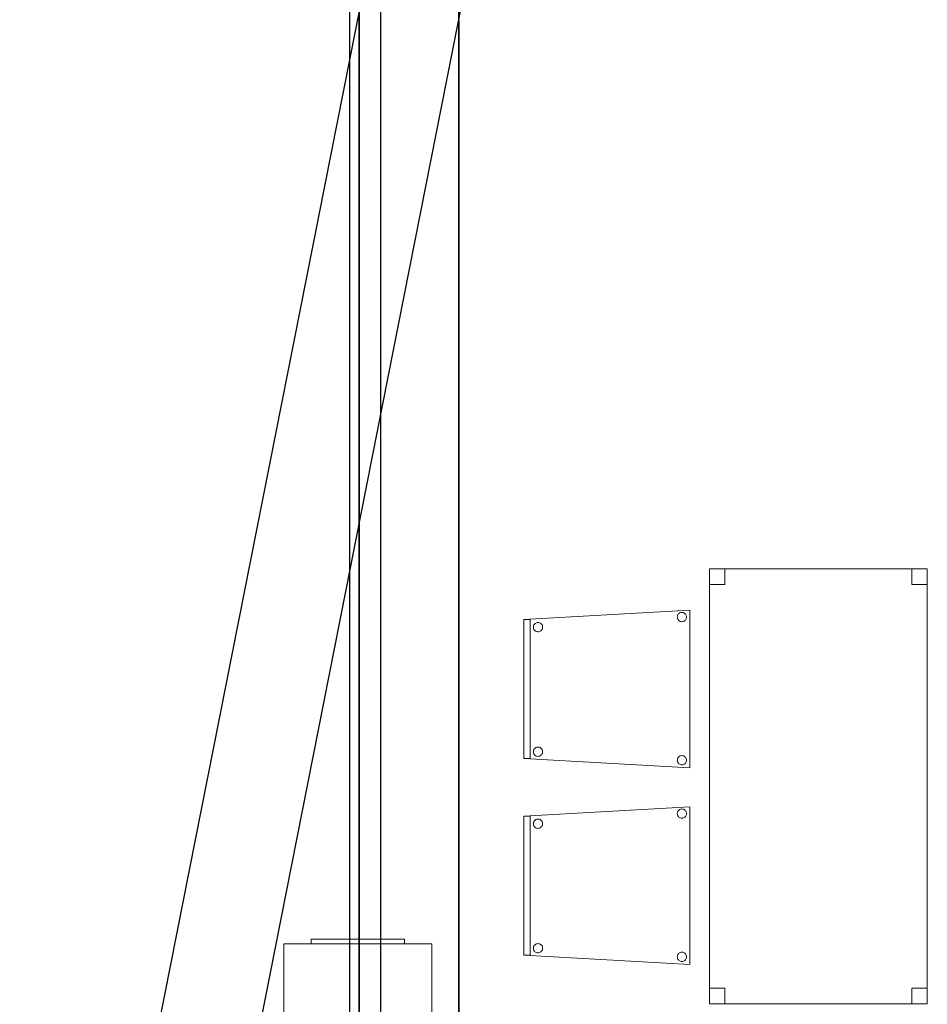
# Model space of a CAD drawing. Header units: metres. Extents: x 391.1 to 427.5, y 12.5 to 28.4.
# Tile 3 of 209: x 397.8 to 400.7, y 15.6 to 18.7. Entities that reach past the tile are written whole.
import ezdxf

# ---------------------------------------------------------------- set-up
doc = ezdxf.new("R2010")
doc.units = ezdxf.units.M
doc.layers.add('01_SUELOS', color=7, linetype='Continuous', lineweight=25, true_color=0x007f00)
for name, color, linetype, lineweight in [('02_MOBILIARIO', 7, 'Continuous', 18), ('A-DETL-____-MBND', 7, 'Continuous', 18), ('A-DETL-GENF-OTLN', 7, 'Continuous', 18), ('A-WALL-____-MCUT', 7, 'Continuous', 25), ('A-WALL-____-OTLN', 7, 'Continuous', 25)]:
    doc.layers.add(name, color=color, linetype=linetype, lineweight=lineweight)

# ---------------------------------------------------------------- blocks, each defined once
blk = doc.blocks.new('Family - Evans PA-152013-03_CLI_AIGUA_P0A')
at = {"layer": 'A-WALL-____-MCUT', "color": 253, "true_color": 0xaaaaaa}
for p, q in [((2.1178, 10.7049), (0, 0)), ((0.3262, 0), (2.4243, 10.6052))]:
    blk.add_line(p, q, dxfattribs=at)
at = {"layer": 'A-WALL-____-OTLN', "color": 253, "true_color": 0xaaaaaa}
for p, q in [((2.1178, 10.7049), (0, 0)), ((0.3262, 0), (2.4243, 10.6052))]:
    blk.add_line(p, q, dxfattribs=at)
blk = doc.blocks.new('Family - Evans PA-152152-03_CLI_AIGUA_P0A')
at = {"layer": 'A-WALL-____-MCUT', "color": 253, "true_color": 0xaaaaaa}
for p, q in [((15.0232, 0.32), (0, 0.32)), ((0, 0), (15.0232, 0))]:
    blk.add_line(p, q, dxfattribs=at)
at = {"layer": 'A-WALL-____-OTLN', "color": 253, "true_color": 0xaaaaaa}
for p, q in [((15.0232, 0.32), (0, 0.32)), ((0, 0), (15.0232, 0))]:
    blk.add_line(p, q, dxfattribs=at)
at = {"layer": 'A-WALL-____-OTLN', "color": 253, "lineweight": 18, "true_color": 0xaaaaaa}
blk.add_line((0, 0), (15.0232, 0), dxfattribs=at)
blk = doc.blocks.new('Family - Cadira confident_PA-152175-03_CLI_AIGUA_P0A')
at = {"layer": 'A-DETL-____-MBND', "color": 253, "true_color": 0xaaaaaa}
for p, q in [((0, 0.4765), (0.5326, 0.5065)), ((0.5326, 0.5065), (0, 0.4765)), ((0.5326, 0.5065), (0.5326, 0)), ((0.5326, 0), (0.5326, 0.5065)), ((0, 0.03), (0, 0.4765)), ((0, 0.4765), (0, 0.03)), ((0, 0.4765), (0.02, 0.4765)), ((0, 0.03), (0, 0.4765)), ((0.02, 0.4765), (0, 0.4765)), ((0, 0.4765), (0, 0.03)), ((0.02, 0.4765), (0.02, 0.03)), ((0.02, 0.03), (0.02, 0.4765)), ((0.4926, 0.4843), (0.4928, 0.4869)), ((0.4928, 0.4869), (0.4926, 0.4843)), ((0.4928, 0.4817), (0.4926, 0.4843)), ((0.4926, 0.4843), (0.4928, 0.4817)), ((0.4928, 0.4869), (0.4935, 0.4894)), ((0.4935, 0.4894), (0.4928, 0.4869)), ((0.4935, 0.4792), (0.4928, 0.4817)), ((0.4928, 0.4817), (0.4935, 0.4792)), ((0.4935, 0.4894), (0.4946, 0.4918)), ((0.4946, 0.4918), (0.4935, 0.4894)), ((0.4945, 0.4768), (0.4935, 0.4792)), ((0.4935, 0.4792), (0.4945, 0.4768)), ((0.496, 0.4747), (0.4945, 0.4768)), ((0.4945, 0.4768), (0.496, 0.4747)), ((0.4946, 0.4918), (0.4961, 0.4939)), ((0.4961, 0.4939), (0.4946, 0.4918)), ((0.4979, 0.4728), (0.496, 0.4747)), ((0.496, 0.4747), (0.4979, 0.4728)), ((0.4961, 0.4939), (0.498, 0.4957)), ((0.498, 0.4957), (0.4961, 0.4939)), ((0.498, 0.4957), (0.5001, 0.4972)), ((0.5001, 0.4972), (0.498, 0.4957)), ((0.5001, 0.4972), (0.5025, 0.4983)), ((0.5025, 0.4983), (0.5001, 0.4972)), ((0.5025, 0.4983), (0.505, 0.4989)), ((0.505, 0.4989), (0.5025, 0.4983)), ((0.505, 0.4989), (0.5076, 0.4992)), ((0.5076, 0.4992), (0.505, 0.4989)), ((0.5076, 0.4992), (0.5102, 0.4989)), ((0.5102, 0.4989), (0.5076, 0.4992)), ((0.5102, 0.4989), (0.5127, 0.4982)), ((0.5127, 0.4982), (0.5102, 0.4989)), ((0.5127, 0.4982), (0.515, 0.4971)), ((0.515, 0.4971), (0.5127, 0.4982)), ((0.515, 0.4971), (0.5172, 0.4956)), ((0.5172, 0.4956), (0.515, 0.4971)), ((0.5189, 0.4746), (0.5171, 0.4727)), ((0.5171, 0.4727), (0.5189, 0.4746)), ((0.5172, 0.4956), (0.519, 0.4938)), ((0.519, 0.4938), (0.5172, 0.4956)), ((0.5204, 0.4767), (0.5189, 0.4746)), ((0.5189, 0.4746), (0.5204, 0.4767)), ((0.519, 0.4938), (0.5205, 0.4916)), ((0.5205, 0.4916), (0.519, 0.4938)), ((0.5215, 0.4791), (0.5204, 0.4767)), ((0.5204, 0.4767), (0.5215, 0.4791)), ((0.5205, 0.4916), (0.5216, 0.4893)), ((0.5216, 0.4893), (0.5205, 0.4916)), ((0.5222, 0.4816), (0.5215, 0.4791)), ((0.5215, 0.4791), (0.5222, 0.4816)), ((0.5216, 0.4893), (0.5222, 0.4868)), ((0.5222, 0.4868), (0.5216, 0.4893)), ((0.5222, 0.4868), (0.5224, 0.4842)), ((0.5224, 0.4842), (0.5222, 0.4868)), ((0.5224, 0.4842), (0.5222, 0.4816)), ((0.5222, 0.4816), (0.5224, 0.4842)), ((0.0302, 0.4519), (0.0304, 0.4545)), ((0.0304, 0.4545), (0.0302, 0.4519)), ((0.0304, 0.4493), (0.0302, 0.4519)), ((0.0302, 0.4519), (0.0304, 0.4493)), ((0.0304, 0.4545), (0.0311, 0.457)), ((0.0311, 0.457), (0.0304, 0.4545)), ((0.031, 0.4468), (0.0304, 0.4493)), ((0.0304, 0.4493), (0.031, 0.4468)), ((0.0321, 0.4445), (0.031, 0.4468)), ((0.031, 0.4468), (0.0321, 0.4445)), ((0.0311, 0.457), (0.0322, 0.4594)), ((0.0322, 0.4594), (0.0311, 0.457)), ((0.0336, 0.4423), (0.0321, 0.4445)), ((0.0321, 0.4445), (0.0336, 0.4423)), ((0.0322, 0.4594), (0.0337, 0.4615)), ((0.0337, 0.4615), (0.0322, 0.4594)), ((0.0337, 0.4615), (0.0356, 0.4633)), ((0.0356, 0.4633), (0.0337, 0.4615)), ((0.0356, 0.4633), (0.0377, 0.4648)), ((0.0377, 0.4648), (0.0356, 0.4633)), ((0.0377, 0.4648), (0.0401, 0.4659)), ((0.0401, 0.4659), (0.0377, 0.4648)), ((0.0401, 0.4659), (0.0426, 0.4666)), ((0.0426, 0.4666), (0.0401, 0.4659)), ((0.0426, 0.4666), (0.0452, 0.4668)), ((0.0452, 0.4668), (0.0426, 0.4666)), ((0.0452, 0.4668), (0.0478, 0.4666)), ((0.0478, 0.4666), (0.0452, 0.4668)), ((0.0478, 0.4666), (0.0503, 0.4659)), ((0.0503, 0.4659), (0.0478, 0.4666)), ((0.0503, 0.4659), (0.0526, 0.4648)), ((0.0526, 0.4648), (0.0503, 0.4659)), ((0.0526, 0.4648), (0.0548, 0.4633)), ((0.0548, 0.4633), (0.0526, 0.4648)), ((0.0548, 0.4633), (0.0566, 0.4614)), ((0.0566, 0.4614), (0.0548, 0.4633)), ((0.058, 0.4443), (0.0565, 0.4422)), ((0.0565, 0.4422), (0.058, 0.4443)), ((0.0566, 0.4614), (0.0581, 0.4593)), ((0.0581, 0.4593), (0.0566, 0.4614)), ((0.0591, 0.4467), (0.058, 0.4443)), ((0.058, 0.4443), (0.0591, 0.4467)), ((0.0581, 0.4593), (0.0592, 0.4569)), ((0.0592, 0.4569), (0.0581, 0.4593)), ((0.0598, 0.4492), (0.0591, 0.4467)), ((0.0591, 0.4467), (0.0598, 0.4492)), ((0.0592, 0.4569), (0.0598, 0.4544)), ((0.0598, 0.4544), (0.0592, 0.4569)), ((0.0598, 0.4544), (0.06, 0.4518)), ((0.06, 0.4518), (0.0598, 0.4544)), ((0.06, 0.4518), (0.0598, 0.4492)), ((0.0598, 0.4492), (0.06, 0.4518)), ((0.5, 0.4713), (0.4979, 0.4728)), ((0.4979, 0.4728), (0.5, 0.4713)), ((0.5023, 0.4702), (0.5, 0.4713)), ((0.5, 0.4713), (0.5023, 0.4702)), ((0.5049, 0.4695), (0.5023, 0.4702)), ((0.5023, 0.4702), (0.5049, 0.4695)), ((0.5074, 0.4693), (0.5049, 0.4695)), ((0.5049, 0.4695), (0.5074, 0.4693)), ((0.51, 0.4695), (0.5074, 0.4693)), ((0.5074, 0.4693), (0.51, 0.4695)), ((0.5126, 0.4702), (0.51, 0.4695)), ((0.51, 0.4695), (0.5126, 0.4702)), ((0.5149, 0.4713), (0.5126, 0.4702)), ((0.5126, 0.4702), (0.5149, 0.4713)), ((0.5171, 0.4727), (0.5149, 0.4713)), ((0.5149, 0.4713), (0.5171, 0.4727)), ((0.0355, 0.4405), (0.0336, 0.4423)), ((0.0336, 0.4423), (0.0355, 0.4405)), ((0.0376, 0.439), (0.0355, 0.4405)), ((0.0355, 0.4405), (0.0376, 0.439)), ((0.0399, 0.4378), (0.0376, 0.439)), ((0.0376, 0.439), (0.0399, 0.4378)), ((0.0424, 0.4372), (0.0399, 0.4378)), ((0.0399, 0.4378), (0.0424, 0.4372)), ((0.045, 0.4369), (0.0424, 0.4372)), ((0.0424, 0.4372), (0.045, 0.4369)), ((0.0476, 0.4371), (0.045, 0.4369)), ((0.045, 0.4369), (0.0476, 0.4371)), ((0.0502, 0.4378), (0.0476, 0.4371)), ((0.0476, 0.4371), (0.0502, 0.4378)), ((0.0525, 0.4389), (0.0502, 0.4378)), ((0.0502, 0.4378), (0.0525, 0.4389)), ((0.0547, 0.4404), (0.0525, 0.4389)), ((0.0525, 0.4389), (0.0547, 0.4404)), ((0.0565, 0.4422), (0.0547, 0.4404)), ((0.0547, 0.4404), (0.0565, 0.4422)), ((0.0337, 0.0615), (0.0356, 0.0633)), ((0.0356, 0.0633), (0.0337, 0.0615)), ((0.0356, 0.0633), (0.0377, 0.0648)), ((0.0377, 0.0648), (0.0356, 0.0633)), ((0.0377, 0.0648), (0.0401, 0.0659)), ((0.0401, 0.0659), (0.0377, 0.0648)), ((0.0401, 0.0659), (0.0426, 0.0666)), ((0.0426, 0.0666), (0.0401, 0.0659)), ((0.0426, 0.0666), (0.0452, 0.0668)), ((0.0452, 0.0668), (0.0426, 0.0666)), ((0.0452, 0.0668), (0.0478, 0.0666)), ((0.0478, 0.0666), (0.0452, 0.0668)), ((0.0478, 0.0666), (0.0503, 0.0659)), ((0.0503, 0.0659), (0.0478, 0.0666)), ((0.0503, 0.0659), (0.0526, 0.0648)), ((0.0526, 0.0648), (0.0503, 0.0659)), ((0.0526, 0.0648), (0.0548, 0.0633)), ((0.0548, 0.0633), (0.0526, 0.0648)), ((0.0548, 0.0633), (0.0566, 0.0614)), ((0.0566, 0.0614), (0.0548, 0.0633)), ((0.0302, 0.0519), (0.0304, 0.0545)), ((0.0304, 0.0545), (0.0302, 0.0519)), ((0.0304, 0.0493), (0.0302, 0.0519)), ((0.0302, 0.0519), (0.0304, 0.0493)), ((0.0304, 0.0545), (0.0311, 0.057)), ((0.0311, 0.057), (0.0304, 0.0545)), ((0.031, 0.0468), (0.0304, 0.0493)), ((0.0304, 0.0493), (0.031, 0.0468)), ((0.0321, 0.0445), (0.031, 0.0468)), ((0.031, 0.0468), (0.0321, 0.0445)), ((0.0311, 0.057), (0.0322, 0.0594)), ((0.0322, 0.0594), (0.0311, 0.057)), ((0.0336, 0.0423), (0.0321, 0.0445)), ((0.0321, 0.0445), (0.0336, 0.0423)), ((0.0322, 0.0594), (0.0337, 0.0615)), ((0.0337, 0.0615), (0.0322, 0.0594)), ((0.0355, 0.0405), (0.0336, 0.0423)), ((0.0336, 0.0423), (0.0355, 0.0405)), ((0.0376, 0.039), (0.0355, 0.0405)), ((0.0355, 0.0405), (0.0376, 0.039)), ((0.0399, 0.0378), (0.0376, 0.039)), ((0.0376, 0.039), (0.0399, 0.0378)), ((0.0424, 0.0372), (0.0399, 0.0378)), ((0.0399, 0.0378), (0.0424, 0.0372)), ((0.045, 0.0369), (0.0424, 0.0372)), ((0.0424, 0.0372), (0.045, 0.0369)), ((0.0476, 0.0371), (0.045, 0.0369)), ((0.045, 0.0369), (0.0476, 0.0371)), ((0.0502, 0.0378), (0.0476, 0.0371)), ((0.0476, 0.0371), (0.0502, 0.0378)), ((0.0525, 0.0389), (0.0502, 0.0378)), ((0.0502, 0.0378), (0.0525, 0.0389)), ((0.0547, 0.0404), (0.0525, 0.0389)), ((0.0525, 0.0389), (0.0547, 0.0404)), ((0.0565, 0.0422), (0.0547, 0.0404)), ((0.0547, 0.0404), (0.0565, 0.0422)), ((0.058, 0.0443), (0.0565, 0.0422)), ((0.0565, 0.0422), (0.058, 0.0443)), ((0.0566, 0.0614), (0.0581, 0.0593)), ((0.0581, 0.0593), (0.0566, 0.0614)), ((0.0591, 0.0467), (0.058, 0.0443)), ((0.058, 0.0443), (0.0591, 0.0467)), ((0.0581, 0.0593), (0.0592, 0.0569)), ((0.0592, 0.0569), (0.0581, 0.0593)), ((0.0598, 0.0492), (0.0591, 0.0467)), ((0.0591, 0.0467), (0.0598, 0.0492)), ((0.0592, 0.0569), (0.0598, 0.0544)), ((0.0598, 0.0544), (0.0592, 0.0569)), ((0.0598, 0.0544), (0.06, 0.0518)), ((0.06, 0.0518), (0.0598, 0.0544)), ((0.06, 0.0518), (0.0598, 0.0492)), ((0.0598, 0.0492), (0.06, 0.0518)), ((0.4935, 0.0294), (0.4946, 0.0318)), ((0.4946, 0.0318), (0.4935, 0.0294)), ((0.4946, 0.0318), (0.4961, 0.0339)), ((0.4961, 0.0339), (0.4946, 0.0318)), ((0.4961, 0.0339), (0.498, 0.0357)), ((0.498, 0.0357), (0.4961, 0.0339)), ((0.498, 0.0357), (0.5001, 0.0372)), ((0.5001, 0.0372), (0.498, 0.0357)), ((0.5001, 0.0372), (0.5025, 0.0383)), ((0.5025, 0.0383), (0.5001, 0.0372)), ((0.5025, 0.0383), (0.505, 0.0389)), ((0.505, 0.0389), (0.5025, 0.0383)), ((0.505, 0.0389), (0.5076, 0.0392)), ((0.5076, 0.0392), (0.505, 0.0389)), ((0.5076, 0.0392), (0.5102, 0.0389)), ((0.5102, 0.0389), (0.5076, 0.0392)), ((0.5102, 0.0389), (0.5127, 0.0382)), ((0.5127, 0.0382), (0.5102, 0.0389)), ((0.5127, 0.0382), (0.515, 0.0371)), ((0.515, 0.0371), (0.5127, 0.0382)), ((0.515, 0.0371), (0.5172, 0.0356)), ((0.5172, 0.0356), (0.515, 0.0371)), ((0.5172, 0.0356), (0.519, 0.0338)), ((0.519, 0.0338), (0.5172, 0.0356)), ((0.519, 0.0338), (0.5205, 0.0316)), ((0.5205, 0.0316), (0.519, 0.0338)), ((0.5205, 0.0316), (0.5216, 0.0293)), ((0.5216, 0.0293), (0.5205, 0.0316)), ((0.5326, 0), (0, 0.03)), ((0, 0.03), (0.5326, 0)), ((0.02, 0.03), (0, 0.03)), ((0, 0.03), (0.02, 0.03)), ((0.4926, 0.0243), (0.4928, 0.0269)), ((0.4928, 0.0269), (0.4926, 0.0243)), ((0.4928, 0.0217), (0.4926, 0.0243)), ((0.4926, 0.0243), (0.4928, 0.0217)), ((0.4928, 0.0269), (0.4935, 0.0294)), ((0.4935, 0.0294), (0.4928, 0.0269)), ((0.4935, 0.0192), (0.4928, 0.0217)), ((0.4928, 0.0217), (0.4935, 0.0192)), ((0.4945, 0.0168), (0.4935, 0.0192)), ((0.4935, 0.0192), (0.4945, 0.0168)), ((0.496, 0.0147), (0.4945, 0.0168)), ((0.4945, 0.0168), (0.496, 0.0147)), ((0.4979, 0.0128), (0.496, 0.0147)), ((0.496, 0.0147), (0.4979, 0.0128)), ((0.5, 0.0113), (0.4979, 0.0128)), ((0.4979, 0.0128), (0.5, 0.0113)), ((0.5023, 0.0102), (0.5, 0.0113)), ((0.5, 0.0113), (0.5023, 0.0102)), ((0.5049, 0.0095), (0.5023, 0.0102)), ((0.5023, 0.0102), (0.5049, 0.0095)), ((0.5074, 0.0093), (0.5049, 0.0095)), ((0.5049, 0.0095), (0.5074, 0.0093)), ((0.51, 0.0095), (0.5074, 0.0093)), ((0.5074, 0.0093), (0.51, 0.0095)), ((0.5126, 0.0102), (0.51, 0.0095)), ((0.51, 0.0095), (0.5126, 0.0102)), ((0.5149, 0.0113), (0.5126, 0.0102)), ((0.5126, 0.0102), (0.5149, 0.0113)), ((0.5171, 0.0127), (0.5149, 0.0113)), ((0.5149, 0.0113), (0.5171, 0.0127)), ((0.5189, 0.0146), (0.5171, 0.0127)), ((0.5171, 0.0127), (0.5189, 0.0146)), ((0.5204, 0.0167), (0.5189, 0.0146)), ((0.5189, 0.0146), (0.5204, 0.0167)), ((0.5215, 0.0191), (0.5204, 0.0167)), ((0.5204, 0.0167), (0.5215, 0.0191)), ((0.5222, 0.0216), (0.5215, 0.0191)), ((0.5215, 0.0191), (0.5222, 0.0216)), ((0.5216, 0.0293), (0.5222, 0.0268)), ((0.5222, 0.0268), (0.5216, 0.0293)), ((0.5222, 0.0268), (0.5224, 0.0242)), ((0.5224, 0.0242), (0.5222, 0.0268)), ((0.5224, 0.0242), (0.5222, 0.0216)), ((0.5222, 0.0216), (0.5224, 0.0242))]:
    blk.add_line(p, q, dxfattribs=at)
blk = doc.blocks.new('Family - Cadira confident_PA-152177-03_CLI_AIGUA_P0A')
at = {"layer": 'A-DETL-____-MBND', "color": 253, "true_color": 0xaaaaaa}
for p, q in [((0, 0.4765), (0.5326, 0.5065)), ((0.5326, 0.5065), (0, 0.4765)), ((0.5326, 0.5065), (0.5326, 0)), ((0.5326, 0), (0.5326, 0.5065)), ((0, 0.4765), (0.02, 0.4765)), ((0, 0.03), (0, 0.4765)), ((0.02, 0.4765), (0, 0.4765)), ((0, 0.4765), (0, 0.03)), ((0, 0.03), (0, 0.4765)), ((0, 0.4765), (0, 0.03)), ((0.02, 0.4765), (0.02, 0.03)), ((0.02, 0.03), (0.02, 0.4765)), ((0.4926, 0.4843), (0.4928, 0.4869)), ((0.4928, 0.4869), (0.4926, 0.4843)), ((0.4928, 0.4817), (0.4926, 0.4843)), ((0.4926, 0.4843), (0.4928, 0.4817)), ((0.4928, 0.4869), (0.4935, 0.4894)), ((0.4935, 0.4894), (0.4928, 0.4869)), ((0.4935, 0.4792), (0.4928, 0.4817)), ((0.4928, 0.4817), (0.4935, 0.4792)), ((0.4935, 0.4894), (0.4946, 0.4918)), ((0.4946, 0.4918), (0.4935, 0.4894)), ((0.4945, 0.4768), (0.4935, 0.4792)), ((0.4935, 0.4792), (0.4945, 0.4768)), ((0.496, 0.4747), (0.4945, 0.4768)), ((0.4945, 0.4768), (0.496, 0.4747)), ((0.4946, 0.4918), (0.4961, 0.4939)), ((0.4961, 0.4939), (0.4946, 0.4918)), ((0.4979, 0.4728), (0.496, 0.4747)), ((0.496, 0.4747), (0.4979, 0.4728)), ((0.4961, 0.4939), (0.498, 0.4957)), ((0.498, 0.4957), (0.4961, 0.4939)), ((0.498, 0.4957), (0.5001, 0.4972)), ((0.5001, 0.4972), (0.498, 0.4957)), ((0.5001, 0.4972), (0.5025, 0.4983)), ((0.5025, 0.4983), (0.5001, 0.4972)), ((0.5025, 0.4983), (0.505, 0.4989)), ((0.505, 0.4989), (0.5025, 0.4983)), ((0.505, 0.4989), (0.5076, 0.4992)), ((0.5076, 0.4992), (0.505, 0.4989)), ((0.5076, 0.4992), (0.5102, 0.4989)), ((0.5102, 0.4989), (0.5076, 0.4992)), ((0.5102, 0.4989), (0.5127, 0.4982)), ((0.5127, 0.4982), (0.5102, 0.4989)), ((0.5127, 0.4982), (0.515, 0.4971)), ((0.515, 0.4971), (0.5127, 0.4982)), ((0.515, 0.4971), (0.5172, 0.4956)), ((0.5172, 0.4956), (0.515, 0.4971)), ((0.5189, 0.4746), (0.5171, 0.4727)), ((0.5171, 0.4727), (0.5189, 0.4746)), ((0.5172, 0.4956), (0.519, 0.4938)), ((0.519, 0.4938), (0.5172, 0.4956)), ((0.5204, 0.4767), (0.5189, 0.4746)), ((0.5189, 0.4746), (0.5204, 0.4767)), ((0.519, 0.4938), (0.5205, 0.4916)), ((0.5205, 0.4916), (0.519, 0.4938)), ((0.5215, 0.4791), (0.5204, 0.4767)), ((0.5204, 0.4767), (0.5215, 0.4791)), ((0.5205, 0.4916), (0.5216, 0.4893)), ((0.5216, 0.4893), (0.5205, 0.4916)), ((0.5222, 0.4816), (0.5215, 0.4791)), ((0.5215, 0.4791), (0.5222, 0.4816)), ((0.5216, 0.4893), (0.5222, 0.4868)), ((0.5222, 0.4868), (0.5216, 0.4893)), ((0.5222, 0.4868), (0.5224, 0.4842)), ((0.5224, 0.4842), (0.5222, 0.4868)), ((0.5224, 0.4842), (0.5222, 0.4816)), ((0.5222, 0.4816), (0.5224, 0.4842)), ((0.0302, 0.4519), (0.0304, 0.4545)), ((0.0304, 0.4545), (0.0302, 0.4519)), ((0.0304, 0.4493), (0.0302, 0.4519)), ((0.0302, 0.4519), (0.0304, 0.4493)), ((0.0304, 0.4545), (0.0311, 0.457)), ((0.0311, 0.457), (0.0304, 0.4545)), ((0.031, 0.4468), (0.0304, 0.4493)), ((0.0304, 0.4493), (0.031, 0.4468)), ((0.0321, 0.4445), (0.031, 0.4468)), ((0.031, 0.4468), (0.0321, 0.4445)), ((0.0311, 0.457), (0.0322, 0.4594)), ((0.0322, 0.4594), (0.0311, 0.457)), ((0.0336, 0.4423), (0.0321, 0.4445)), ((0.0321, 0.4445), (0.0336, 0.4423)), ((0.0322, 0.4594), (0.0337, 0.4615)), ((0.0337, 0.4615), (0.0322, 0.4594)), ((0.0337, 0.4615), (0.0356, 0.4633)), ((0.0356, 0.4633), (0.0337, 0.4615)), ((0.0356, 0.4633), (0.0377, 0.4648)), ((0.0377, 0.4648), (0.0356, 0.4633)), ((0.0377, 0.4648), (0.0401, 0.4659)), ((0.0401, 0.4659), (0.0377, 0.4648)), ((0.0401, 0.4659), (0.0426, 0.4666)), ((0.0426, 0.4666), (0.0401, 0.4659)), ((0.0426, 0.4666), (0.0452, 0.4668)), ((0.0452, 0.4668), (0.0426, 0.4666)), ((0.0452, 0.4668), (0.0478, 0.4666)), ((0.0478, 0.4666), (0.0452, 0.4668)), ((0.0478, 0.4666), (0.0503, 0.4659)), ((0.0503, 0.4659), (0.0478, 0.4666)), ((0.0503, 0.4659), (0.0526, 0.4648)), ((0.0526, 0.4648), (0.0503, 0.4659)), ((0.0526, 0.4648), (0.0548, 0.4633)), ((0.0548, 0.4633), (0.0526, 0.4648)), ((0.0548, 0.4633), (0.0566, 0.4614)), ((0.0566, 0.4614), (0.0548, 0.4633)), ((0.058, 0.4443), (0.0565, 0.4422)), ((0.0565, 0.4422), (0.058, 0.4443)), ((0.0566, 0.4614), (0.0581, 0.4593)), ((0.0581, 0.4593), (0.0566, 0.4614)), ((0.0591, 0.4467), (0.058, 0.4443)), ((0.058, 0.4443), (0.0591, 0.4467)), ((0.0581, 0.4593), (0.0592, 0.4569)), ((0.0592, 0.4569), (0.0581, 0.4593)), ((0.0598, 0.4492), (0.0591, 0.4467)), ((0.0591, 0.4467), (0.0598, 0.4492)), ((0.0592, 0.4569), (0.0598, 0.4544)), ((0.0598, 0.4544), (0.0592, 0.4569)), ((0.0598, 0.4544), (0.06, 0.4518)), ((0.06, 0.4518), (0.0598, 0.4544)), ((0.06, 0.4518), (0.0598, 0.4492)), ((0.0598, 0.4492), (0.06, 0.4518)), ((0.5, 0.4713), (0.4979, 0.4728)), ((0.4979, 0.4728), (0.5, 0.4713)), ((0.5023, 0.4702), (0.5, 0.4713)), ((0.5, 0.4713), (0.5023, 0.4702)), ((0.5049, 0.4695), (0.5023, 0.4702)), ((0.5023, 0.4702), (0.5049, 0.4695)), ((0.5074, 0.4693), (0.5049, 0.4695)), ((0.5049, 0.4695), (0.5074, 0.4693)), ((0.51, 0.4695), (0.5074, 0.4693)), ((0.5074, 0.4693), (0.51, 0.4695)), ((0.5126, 0.4702), (0.51, 0.4695)), ((0.51, 0.4695), (0.5126, 0.4702)), ((0.5149, 0.4713), (0.5126, 0.4702)), ((0.5126, 0.4702), (0.5149, 0.4713)), ((0.5171, 0.4727), (0.5149, 0.4713)), ((0.5149, 0.4713), (0.5171, 0.4727)), ((0.0355, 0.4405), (0.0336, 0.4423)), ((0.0336, 0.4423), (0.0355, 0.4405)), ((0.0376, 0.439), (0.0355, 0.4405)), ((0.0355, 0.4405), (0.0376, 0.439)), ((0.0399, 0.4378), (0.0376, 0.439)), ((0.0376, 0.439), (0.0399, 0.4378)), ((0.0424, 0.4372), (0.0399, 0.4378)), ((0.0399, 0.4378), (0.0424, 0.4372)), ((0.045, 0.4369), (0.0424, 0.4372)), ((0.0424, 0.4372), (0.045, 0.4369)), ((0.0476, 0.4371), (0.045, 0.4369)), ((0.045, 0.4369), (0.0476, 0.4371)), ((0.0502, 0.4378), (0.0476, 0.4371)), ((0.0476, 0.4371), (0.0502, 0.4378)), ((0.0525, 0.4389), (0.0502, 0.4378)), ((0.0502, 0.4378), (0.0525, 0.4389)), ((0.0547, 0.4404), (0.0525, 0.4389)), ((0.0525, 0.4389), (0.0547, 0.4404)), ((0.0565, 0.4422), (0.0547, 0.4404)), ((0.0547, 0.4404), (0.0565, 0.4422)), ((0.0337, 0.0615), (0.0356, 0.0633)), ((0.0356, 0.0633), (0.0337, 0.0615)), ((0.0356, 0.0633), (0.0377, 0.0648)), ((0.0377, 0.0648), (0.0356, 0.0633)), ((0.0377, 0.0648), (0.0401, 0.0659)), ((0.0401, 0.0659), (0.0377, 0.0648)), ((0.0401, 0.0659), (0.0426, 0.0666)), ((0.0426, 0.0666), (0.0401, 0.0659)), ((0.0426, 0.0666), (0.0452, 0.0668)), ((0.0452, 0.0668), (0.0426, 0.0666)), ((0.0452, 0.0668), (0.0478, 0.0666)), ((0.0478, 0.0666), (0.0452, 0.0668)), ((0.0478, 0.0666), (0.0503, 0.0659)), ((0.0503, 0.0659), (0.0478, 0.0666)), ((0.0503, 0.0659), (0.0526, 0.0648)), ((0.0526, 0.0648), (0.0503, 0.0659)), ((0.0526, 0.0648), (0.0548, 0.0633)), ((0.0548, 0.0633), (0.0526, 0.0648)), ((0.0548, 0.0633), (0.0566, 0.0614)), ((0.0566, 0.0614), (0.0548, 0.0633)), ((0.0302, 0.0519), (0.0304, 0.0545)), ((0.0304, 0.0545), (0.0302, 0.0519)), ((0.0304, 0.0493), (0.0302, 0.0519)), ((0.0302, 0.0519), (0.0304, 0.0493)), ((0.0304, 0.0545), (0.0311, 0.057)), ((0.0311, 0.057), (0.0304, 0.0545)), ((0.031, 0.0468), (0.0304, 0.0493)), ((0.0304, 0.0493), (0.031, 0.0468)), ((0.0321, 0.0445), (0.031, 0.0468)), ((0.031, 0.0468), (0.0321, 0.0445)), ((0.0311, 0.057), (0.0322, 0.0594)), ((0.0322, 0.0594), (0.0311, 0.057)), ((0.0336, 0.0423), (0.0321, 0.0445)), ((0.0321, 0.0445), (0.0336, 0.0423)), ((0.0322, 0.0594), (0.0337, 0.0615)), ((0.0337, 0.0615), (0.0322, 0.0594)), ((0.0355, 0.0405), (0.0336, 0.0423)), ((0.0336, 0.0423), (0.0355, 0.0405)), ((0.0376, 0.039), (0.0355, 0.0405)), ((0.0355, 0.0405), (0.0376, 0.039)), ((0.0399, 0.0378), (0.0376, 0.039)), ((0.0376, 0.039), (0.0399, 0.0378)), ((0.0424, 0.0372), (0.0399, 0.0378)), ((0.0399, 0.0378), (0.0424, 0.0372)), ((0.045, 0.0369), (0.0424, 0.0372)), ((0.0424, 0.0372), (0.045, 0.0369)), ((0.0476, 0.0371), (0.045, 0.0369)), ((0.045, 0.0369), (0.0476, 0.0371)), ((0.0502, 0.0378), (0.0476, 0.0371)), ((0.0476, 0.0371), (0.0502, 0.0378)), ((0.0525, 0.0389), (0.0502, 0.0378)), ((0.0502, 0.0378), (0.0525, 0.0389)), ((0.0547, 0.0404), (0.0525, 0.0389)), ((0.0525, 0.0389), (0.0547, 0.0404)), ((0.0565, 0.0422), (0.0547, 0.0404)), ((0.0547, 0.0404), (0.0565, 0.0422)), ((0.058, 0.0443), (0.0565, 0.0422)), ((0.0565, 0.0422), (0.058, 0.0443)), ((0.0566, 0.0614), (0.0581, 0.0593)), ((0.0581, 0.0593), (0.0566, 0.0614)), ((0.0591, 0.0467), (0.058, 0.0443)), ((0.058, 0.0443), (0.0591, 0.0467)), ((0.0581, 0.0593), (0.0592, 0.0569)), ((0.0592, 0.0569), (0.0581, 0.0593)), ((0.0598, 0.0492), (0.0591, 0.0467)), ((0.0591, 0.0467), (0.0598, 0.0492)), ((0.0592, 0.0569), (0.0598, 0.0544)), ((0.0598, 0.0544), (0.0592, 0.0569)), ((0.0598, 0.0544), (0.06, 0.0518)), ((0.06, 0.0518), (0.0598, 0.0544)), ((0.06, 0.0518), (0.0598, 0.0492)), ((0.0598, 0.0492), (0.06, 0.0518)), ((0.4935, 0.0294), (0.4946, 0.0318)), ((0.4946, 0.0318), (0.4935, 0.0294)), ((0.4946, 0.0318), (0.4961, 0.0339)), ((0.4961, 0.0339), (0.4946, 0.0318)), ((0.4961, 0.0339), (0.498, 0.0357)), ((0.498, 0.0357), (0.4961, 0.0339)), ((0.498, 0.0357), (0.5001, 0.0372)), ((0.5001, 0.0372), (0.498, 0.0357)), ((0.5001, 0.0372), (0.5025, 0.0383)), ((0.5025, 0.0383), (0.5001, 0.0372)), ((0.5025, 0.0383), (0.505, 0.0389)), ((0.505, 0.0389), (0.5025, 0.0383)), ((0.505, 0.0389), (0.5076, 0.0392)), ((0.5076, 0.0392), (0.505, 0.0389)), ((0.5076, 0.0392), (0.5102, 0.0389)), ((0.5102, 0.0389), (0.5076, 0.0392)), ((0.5102, 0.0389), (0.5127, 0.0382)), ((0.5127, 0.0382), (0.5102, 0.0389)), ((0.5127, 0.0382), (0.515, 0.0371)), ((0.515, 0.0371), (0.5127, 0.0382)), ((0.515, 0.0371), (0.5172, 0.0356)), ((0.5172, 0.0356), (0.515, 0.0371)), ((0.5172, 0.0356), (0.519, 0.0338)), ((0.519, 0.0338), (0.5172, 0.0356)), ((0.519, 0.0338), (0.5205, 0.0316)), ((0.5205, 0.0316), (0.519, 0.0338)), ((0.5205, 0.0316), (0.5216, 0.0293)), ((0.5216, 0.0293), (0.5205, 0.0316)), ((0.02, 0.03), (0, 0.03)), ((0, 0.03), (0.02, 0.03)), ((0.5326, 0), (0, 0.03)), ((0, 0.03), (0.5326, 0)), ((0.4926, 0.0243), (0.4928, 0.0269)), ((0.4928, 0.0269), (0.4926, 0.0243)), ((0.4928, 0.0217), (0.4926, 0.0243)), ((0.4926, 0.0243), (0.4928, 0.0217)), ((0.4928, 0.0269), (0.4935, 0.0294)), ((0.4935, 0.0294), (0.4928, 0.0269)), ((0.4935, 0.0192), (0.4928, 0.0217)), ((0.4928, 0.0217), (0.4935, 0.0192)), ((0.4945, 0.0168), (0.4935, 0.0192)), ((0.4935, 0.0192), (0.4945, 0.0168)), ((0.496, 0.0147), (0.4945, 0.0168)), ((0.4945, 0.0168), (0.496, 0.0147)), ((0.4979, 0.0128), (0.496, 0.0147)), ((0.496, 0.0147), (0.4979, 0.0128)), ((0.5, 0.0113), (0.4979, 0.0128)), ((0.4979, 0.0128), (0.5, 0.0113)), ((0.5023, 0.0102), (0.5, 0.0113)), ((0.5, 0.0113), (0.5023, 0.0102)), ((0.5049, 0.0095), (0.5023, 0.0102)), ((0.5023, 0.0102), (0.5049, 0.0095)), ((0.5074, 0.0093), (0.5049, 0.0095)), ((0.5049, 0.0095), (0.5074, 0.0093)), ((0.51, 0.0095), (0.5074, 0.0093)), ((0.5074, 0.0093), (0.51, 0.0095)), ((0.5126, 0.0102), (0.51, 0.0095)), ((0.51, 0.0095), (0.5126, 0.0102)), ((0.5149, 0.0113), (0.5126, 0.0102)), ((0.5126, 0.0102), (0.5149, 0.0113)), ((0.5171, 0.0127), (0.5149, 0.0113)), ((0.5149, 0.0113), (0.5171, 0.0127)), ((0.5189, 0.0146), (0.5171, 0.0127)), ((0.5171, 0.0127), (0.5189, 0.0146)), ((0.5204, 0.0167), (0.5189, 0.0146)), ((0.5189, 0.0146), (0.5204, 0.0167)), ((0.5215, 0.0191), (0.5204, 0.0167)), ((0.5204, 0.0167), (0.5215, 0.0191)), ((0.5222, 0.0216), (0.5215, 0.0191)), ((0.5215, 0.0191), (0.5222, 0.0216)), ((0.5216, 0.0293), (0.5222, 0.0268)), ((0.5222, 0.0268), (0.5216, 0.0293)), ((0.5222, 0.0268), (0.5224, 0.0242)), ((0.5224, 0.0242), (0.5222, 0.0268)), ((0.5224, 0.0242), (0.5222, 0.0216)), ((0.5222, 0.0216), (0.5224, 0.0242))]:
    blk.add_line(p, q, dxfattribs=at)
blk = doc.blocks.new('Family - Fals sostre PA-152185-03_CLI_AIGUA_P0A')
at = {"layer": '01_SUELOS', "color": 9, "true_color": 0xaad4aa}
for p, q in [((6.9075, 0), (6.9075, 15.0232)), ((6.9075, 15.0232), (6.9075, 0))]:
    blk.add_line(p, q, dxfattribs=at)
blk = doc.blocks.new('Family - LONDR55-XX_ZZ-ARQ-CAA-M3D-Londres55-152611-03_CLI_AIGUA_P0A')
at = {"layer": '01_SUELOS', "color": 9, "true_color": 0xaad4aa}
for p, q in [((0, 5.4819), (0, 0)), ((0, 0), (0, 5.4819))]:
    blk.add_line(p, q, dxfattribs=at)
blk = doc.blocks.new('Family - Taula 140X80_PA-152631-03_CLI_AIGUA_P0A')
at = {"layer": 'A-DETL-____-MBND', "color": 253, "true_color": 0xaaaaaa}
for p, q in [((0, 1.3969), (0.7, 1.3969)), ((0, 0), (0, 1.3969)), ((0.7, 1.3969), (0, 1.3969)), ((0, 1.3969), (0, 0)), ((0, 1.3969), (0.05, 1.3969)), ((0, 1.3469), (0, 1.3969)), ((0.05, 1.3969), (0, 1.3969)), ((0, 1.3969), (0, 1.3469)), ((0.05, 1.3969), (0.05, 1.3469)), ((0.05, 1.3469), (0.05, 1.3969)), ((0.65, 1.3969), (0.7, 1.3969)), ((0.65, 1.3469), (0.65, 1.3969)), ((0.7, 1.3969), (0.65, 1.3969)), ((0.65, 1.3969), (0.65, 1.3469)), ((0.7, 1.3969), (0.7, 1.3469)), ((0.7, 1.3469), (0.7, 1.3969)), ((0.7, 1.3969), (0.7, 0)), ((0.7, 0), (0.7, 1.3969)), ((0.05, 1.3469), (0, 1.3469)), ((0, 1.3469), (0.05, 1.3469)), ((0.7, 1.3469), (0.65, 1.3469)), ((0.65, 1.3469), (0.7, 1.3469)), ((0, 0.05), (0.05, 0.05)), ((0, 0), (0, 0.05)), ((0.05, 0.05), (0, 0.05)), ((0, 0.05), (0, 0)), ((0.05, 0.05), (0.05, 0)), ((0.05, 0), (0.05, 0.05)), ((0.65, 0.05), (0.7, 0.05)), ((0.65, 0), (0.65, 0.05)), ((0.7, 0.05), (0.65, 0.05)), ((0.65, 0.05), (0.65, 0)), ((0.7, 0.05), (0.7, 0)), ((0.7, 0), (0.7, 0.05)), ((0.7, 0), (0, 0)), ((0, 0), (0.7, 0)), ((0.05, 0), (0, 0)), ((0, 0), (0.05, 0)), ((0.7, 0), (0.65, 0)), ((0.65, 0), (0.7, 0))]:
    blk.add_line(p, q, dxfattribs=at)
blk = doc.blocks.new('Family - Envans PB-155401-03_CLI_AIGUA_P0A')
at = {"layer": 'A-WALL-____-MCUT', "color": 253, "true_color": 0xaaaaaa}
for p, q in [((8.8202, 0.1), (0, 0.1)), ((0, 0), (8.8202, 0))]:
    blk.add_line(p, q, dxfattribs=at)
at = {"layer": 'A-WALL-____-OTLN', "color": 253, "true_color": 0xaaaaaa}
for p, q in [((8.8202, 0.1), (0, 0.1)), ((0, 0), (8.8202, 0))]:
    blk.add_line(p, q, dxfattribs=at)
at = {"layer": 'A-WALL-____-OTLN', "color": 253, "lineweight": 18, "true_color": 0xaaaaaa}
blk.add_line((0, 0), (8.8202, 0), dxfattribs=at)
blk = doc.blocks.new('LONDR55-XX_ZZ-ARQ-CAA-M3D-Londres55_ifc-1-03_CLI_AIGUA_P0A')
at = {"layer": '01_SUELOS', "color": 253, "lineweight": 18, "true_color": 0xaaaaaa}
for name, p in [('Family - Fals sostre PA-152185-03_CLI_AIGUA_P0A', (391.9497, 13.2406)), ('Family - LONDR55-XX_ZZ-ARQ-CAA-M3D-Londres55-152611-03_CLI_AIGUA_P0A', (399.1772, 13.2406))]:
    blk.add_blockref(name, p, dxfattribs=at)
at = {"layer": '02_MOBILIARIO', "color": 253, "lineweight": 18, "true_color": 0xaaaaaa}
for name, p in [('Family - Taula 140X80_PA-152631-03_CLI_AIGUA_P0A', (399.9819, 15.5626)), ('Family - Cadira confident_PA-152175-03_CLI_AIGUA_P0A', (399.3862, 16.3204)), ('Family - Cadira confident_PA-152177-03_CLI_AIGUA_P0A', (399.3862, 15.6892))]:
    blk.add_blockref(name, p, dxfattribs=at)
at = {"layer": 'A-WALL-____-OTLN', "color": 253, "lineweight": 18, "true_color": 0xaaaaaa, "rotation": 90}
for name, p in [('Family - Evans PA-152152-03_CLI_AIGUA_P0A', (399.1772, 13.2406)), ('Family - Envans PB-155401-03_CLI_AIGUA_P0A', (398.9264, 13.2006))]:
    blk.add_blockref(name, p, dxfattribs=at)
at = {"layer": 'A-WALL-____-OTLN', "color": 253, "lineweight": 18, "true_color": 0xaaaaaa}
blk.add_blockref('Family - Evans PA-152013-03_CLI_AIGUA_P0A', (397.7664, 13.2406), dxfattribs=at)
blk = doc.blocks.new('ZYR_03_06_02 Recuperador Vertical CR - ZYR_03_06_02 Recuperador Vertical CR-449037-03_CLI_AIGUA_P0A')
at = {"layer": 'A-DETL-GENF-OTLN', "color": 6, "true_color": 0xff00ff}
for p, q in [((-0.15, 0.9385), (-0.15, 0.9535)), ((-0.15, 0.9535), (0.15, 0.9535)), ((0.15, 0.9535), (0.15, 0.9385)), ((-0.238, 0.9385), (-0.238, -0.9385)), ((0.238, 0.9385), (-0.238, 0.9385)), ((0.238, -0.9385), (0.238, 0.9385)), ((-0.119, 0.1564), (-0.119, -0.1564)), ((-0.119, 0.1564), (-0.0714, 0.1564)), ((0.0629, 0.1564), (0.119, 0.1564)), ((0.0238, 0.1173), (0.0238, -0.1173)), ((-0.0714, 0), (-0.119, 0)), ((-0.0714, 0), (-0.0238, -0.1564)), ((0.119, -0.1564), (0.0629, -0.1564)), ((-0.238, -0.9385), (0.238, -0.9385)), ((-0.15, -0.9385), (-0.15, -0.9535)), ((0.15, -0.9535), (0.15, -0.9385)), ((-0.15, -0.9535), (0.15, -0.9535))]:
    blk.add_line(p, q, dxfattribs=at)
for centre, radius, start, end in [((-0.0714, 0.0782), 0.0782, 270, 90), ((0.0629, 0.1173), 0.0391, 90, 180), ((0.0629, -0.1173), 0.0391, 180, 270)]:
    blk.add_arc(centre, radius, start, end, dxfattribs=at)

msp = doc.modelspace()

# ---------------------------------------------------------------- block references
at = {"lineweight": 5}
msp.add_blockref('LONDR55-XX_ZZ-ARQ-CAA-M3D-Londres55_ifc-1-03_CLI_AIGUA_P0A', (0, 0), dxfattribs=at)
at = {"layer": 'A-DETL-GENF-OTLN', "color": 6, "true_color": 0xff00ff}
msp.add_blockref('ZYR_03_06_02 Recuperador Vertical CR - ZYR_03_06_02 Recuperador Vertical CR-449037-03_CLI_AIGUA_P0A', (398.8526, 14.8171), dxfattribs=at)

doc.saveas('drawing.dxf')
